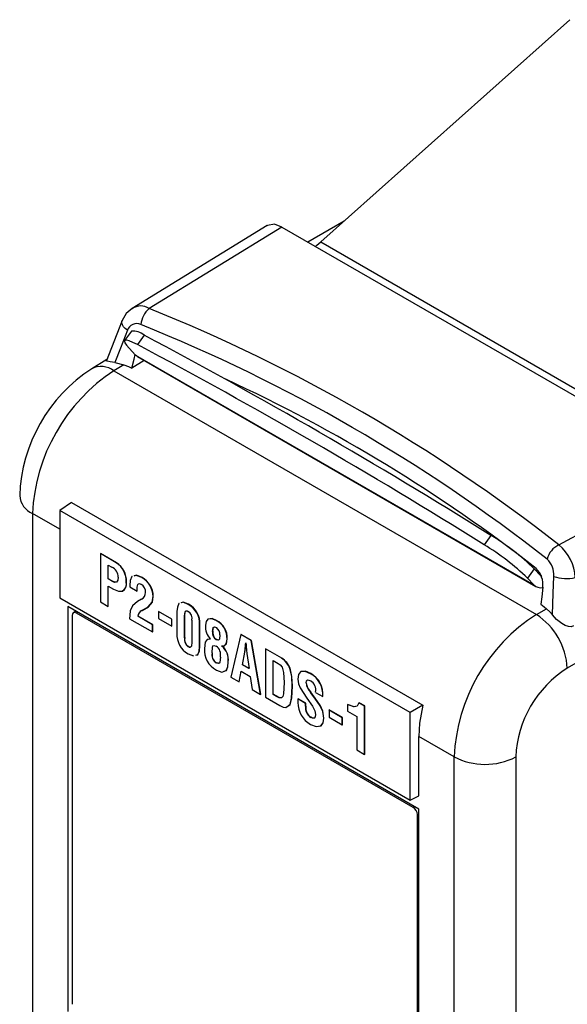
# Model space of a CAD drawing. Header units: millimetres. Extents: x 0 to 559, y 0 to 432.
# Tile 23 of 26: x 351 to 370, y 333 to 366. Entities that reach past the tile are written whole.
import ezdxf

# ---------------------------------------------------------------- set-up
doc = ezdxf.new("R2010")
doc.units = ezdxf.units.MM
doc.header["$LTSCALE"] = 2

msp = doc.modelspace()

# ---------------------------------------------------------------- linework, layer by layer
for p, q in [((370.021, 366.472), (361.485, 358.857)), ((359.644, 359.413), (355.019, 356.578)), ((362.28, 359.566), (361.043, 358.853)), ((360.152, 359.367), (355.598, 356.577)), ((360.152, 359.367), (374.475, 351.099)), ((361.485, 358.857), (375.132, 350.979)), ((354.673, 356.159), (354.133, 354.763)), ((354.673, 356.16), (354.677, 356.168)), ((354.992, 355.794), (354.761, 355.472)), ((355.429, 355.659), (355.198, 355.338)), ((355.136, 354.98), (354.919, 355.209)), ((354.156, 354.821), (353.634, 354.509)), ((354.432, 354.726), (354.737, 354.645)), ((355.431, 354.795), (355.009, 354.534)), ((355.136, 354.98), (368.784, 347.102)), ((355.206, 354.925), (368.853, 347.047)), ((354.737, 354.645), (354.395, 354.441)), ((354.395, 354.441), (368.869, 346.085)), ((369.64, 348.47), (374.475, 351.099)), ((352.947, 349.922), (352.545, 349.656)), ((364.546, 342.728), (352.545, 349.656)), ((352.545, 349.656), (352.545, 346.657)), ((352.947, 349.922), (364.977, 342.977)), ((352.545, 349.006), (351.606, 349.547)), ((351.606, 349.547), (351.606, 328.811)), ((367.312, 348.8), (367.081, 348.478)), ((353.933, 348.173), (353.94, 348.177)), ((353.933, 348.173), (353.933, 346.519)), ((354.477, 347.859), (353.933, 348.173)), ((354.484, 347.863), (353.94, 348.177)), ((354.196, 347.778), (354.319, 347.707)), ((354.196, 347.305), (354.196, 347.778)), ((354.203, 347.309), (354.203, 347.774)), ((354.477, 347.859), (354.484, 347.863)), ((368.798, 347.653), (368.567, 347.331)), ((369.015, 347.424), (368.798, 347.653)), ((354.196, 347.305), (354.203, 347.309)), ((354.341, 347.221), (354.196, 347.305)), ((354.348, 347.226), (354.203, 347.309)), ((355.352, 347.354), (355.359, 347.358)), ((368.567, 347.331), (368.784, 347.102)), ((375.661, 347.556), (369.93, 344.248)), ((354.196, 347.062), (354.377, 346.958)), ((354.196, 346.366), (354.196, 347.062)), ((354.203, 346.371), (354.203, 347.058)), ((354.341, 347.221), (354.348, 347.226)), ((354.814, 347.196), (354.822, 347.2)), ((354.942, 347.08), (354.943, 347.034)), ((354.943, 347.034), (355.188, 346.892)), ((355.21, 347.112), (355.217, 347.116)), ((355.217, 347.116), (355.234, 347.136)), ((352.545, 346.657), (364.546, 339.729)), ((355.188, 346.892), (355.196, 346.896)), ((355.336, 346.609), (355.2, 346.53)), ((355.336, 346.609), (355.343, 346.613)), ((355.737, 346.704), (355.745, 346.708)), ((364.838, 339.418), (352.818, 346.358)), ((352.818, 346.358), (352.818, 332.476)), ((353.933, 346.519), (354.196, 346.366)), ((354.196, 346.366), (354.203, 346.371)), ((355.356, 346.225), (355.57, 346.351)), ((355.356, 346.225), (355.363, 346.229)), ((355.363, 346.229), (355.577, 346.355)), ((355.57, 346.351), (355.577, 346.355)), ((356.944, 346.434), (356.951, 346.438)), ((368.869, 346.085), (369.217, 346.286)), ((352.969, 346.056), (352.969, 332.727)), ((353.093, 346.199), (353.009, 346.146)), ((353.153, 346.164), (353.111, 346.138)), ((364.653, 339.474), (353.111, 346.138)), ((354.929, 345.943), (355.717, 345.489)), ((355.21, 346.024), (355.218, 346.028)), ((355.717, 345.732), (355.21, 346.024)), ((355.724, 345.736), (355.218, 346.028)), ((355.919, 346.188), (355.926, 346.192)), ((355.919, 346.188), (355.919, 345.945)), ((356.374, 345.925), (355.919, 346.188)), ((355.919, 345.945), (356.374, 345.682)), ((356.381, 345.929), (355.926, 346.192)), ((356.374, 345.925), (356.381, 345.929)), ((356.374, 345.682), (356.374, 345.925)), ((356.381, 345.686), (356.381, 345.929)), ((356.555, 346.185), (356.555, 345.441)), ((356.818, 346.033), (356.826, 346.037)), ((356.818, 345.288), (356.818, 346.033)), ((356.826, 345.293), (356.826, 346.037)), ((357.068, 345.888), (357.069, 345.144)), ((355.717, 345.732), (355.724, 345.736)), ((355.717, 345.489), (355.717, 345.732)), ((355.724, 345.493), (355.724, 345.736)), ((356.374, 345.682), (356.381, 345.686)), ((357.332, 345.736), (357.339, 345.74)), ((357.332, 344.992), (357.332, 345.736)), ((357.339, 344.996), (357.339, 345.74)), ((357.903, 345.881), (357.91, 345.885)), ((355.717, 345.489), (355.724, 345.493)), ((356.818, 345.288), (356.826, 345.293)), ((357.703, 345.248), (357.622, 345.235)), ((357.775, 345.509), (357.782, 345.513)), ((357.901, 345.227), (357.908, 345.231)), ((357.901, 345.227), (357.901, 345.227)), ((358.271, 345.247), (358.278, 345.251)), ((358.739, 345.399), (358.397, 343.941)), ((358.739, 345.399), (358.746, 345.403)), ((359.099, 345.191), (358.739, 345.399)), ((359.106, 345.195), (358.746, 345.403)), ((356.941, 344.984), (356.948, 344.988)), ((357.332, 344.992), (357.339, 344.996)), ((358.096, 345.004), (358.096, 345.008)), ((358.096, 345.004), (358.103, 345.008)), ((358.902, 345.011), (358.909, 345.015)), ((358.912, 345.117), (358.916, 345.115)), ((359.099, 345.191), (359.106, 345.195)), ((359.423, 343.349), (359.099, 345.191)), ((359.43, 343.353), (359.106, 345.195)), ((359.584, 344.911), (359.592, 344.915)), ((359.584, 344.911), (359.584, 343.256)), ((360.143, 344.588), (359.584, 344.911)), ((360.15, 344.592), (359.592, 344.915)), ((356.942, 344.74), (357.123, 344.668)), ((357.757, 344.766), (357.765, 344.77)), ((357.757, 344.766), (357.765, 344.77)), ((357.757, 344.766), (357.757, 344.766)), ((357.765, 344.77), (357.765, 344.77)), ((358.796, 344.363), (358.876, 344.794)), ((358.803, 344.367), (358.883, 344.798)), ((358.876, 344.794), (358.883, 344.798)), ((358.952, 344.75), (359.024, 344.231)), ((360.143, 344.588), (360.15, 344.592)), ((357.903, 344.429), (357.91, 344.433)), ((357.976, 344.417), (357.91, 344.433)), ((358.306, 344.46), (358.313, 344.464)), ((358.796, 344.363), (358.803, 344.367)), ((359.024, 344.231), (358.796, 344.363)), ((359.023, 344.24), (358.803, 344.367)), ((359.848, 344.515), (360.026, 344.413)), ((359.848, 343.347), (359.848, 344.515)), ((359.855, 343.351), (359.855, 344.511)), ((360.423, 344.239), (360.43, 344.243)), ((358.397, 343.941), (358.683, 343.776)), ((358.683, 343.776), (358.754, 344.145)), ((358.69, 343.78), (358.76, 344.141)), ((358.754, 344.145), (359.066, 343.964)), ((359.066, 343.964), (359.137, 343.514)), ((361.132, 344.058), (361.14, 344.062)), ((358.683, 343.776), (358.69, 343.78)), ((360.502, 343.622), (360.509, 343.626)), ((360.98, 343.746), (360.987, 343.75)), ((359.137, 343.514), (359.423, 343.349)), ((359.423, 343.349), (359.43, 343.353)), ((359.584, 343.256), (360.079, 342.971)), ((359.848, 343.347), (359.855, 343.351)), ((359.966, 343.279), (359.848, 343.347)), ((359.973, 343.283), (359.855, 343.351)), ((359.966, 343.279), (359.973, 343.283)), ((360.701, 343.193), (360.708, 343.197)), ((360.701, 343.193), (360.701, 343.07)), ((360.964, 343.041), (360.701, 343.193)), ((360.971, 343.045), (360.708, 343.197)), ((361.134, 343.419), (361.141, 343.423)), ((361.303, 343.419), (361.549, 343.277)), ((361.549, 343.277), (361.556, 343.282)), ((360.964, 343.041), (360.971, 343.045)), ((360.964, 342.943), (360.964, 343.041)), ((360.964, 342.943), (360.971, 342.947)), ((360.971, 342.947), (360.971, 343.045)), ((361.461, 342.955), (361.468, 342.959)), ((362.397, 343), (362.404, 343.004)), ((362.397, 343), (362.397, 342.779)), ((362.79, 343.06), (362.797, 343.064)), ((362.984, 342.948), (362.79, 343.06)), ((362.991, 342.952), (362.797, 343.064)), ((362.984, 342.948), (362.991, 342.952)), ((362.984, 341.294), (362.984, 342.948)), ((362.991, 341.298), (362.991, 342.952)), ((364.977, 342.977), (364.546, 342.728)), ((361.137, 342.561), (361.145, 342.566)), ((361.582, 342.535), (361.589, 342.539)), ((361.765, 342.813), (361.772, 342.817)), ((362.221, 342.55), (361.765, 342.813)), ((361.765, 342.813), (361.765, 342.57)), ((361.765, 342.57), (362.221, 342.307)), ((362.228, 342.554), (361.772, 342.817)), ((362.221, 342.55), (362.228, 342.554)), ((362.221, 342.307), (362.221, 342.55)), ((362.228, 342.311), (362.228, 342.554)), ((362.397, 342.779), (362.72, 342.592)), ((362.72, 342.592), (362.72, 341.446)), ((364.546, 339.729), (364.546, 342.728)), ((362.221, 342.307), (362.228, 342.311)), ((366.05, 341.209), (364.838, 341.909)), ((364.838, 339.875), (364.838, 341.909)), ((362.72, 341.446), (362.984, 341.294)), ((362.984, 341.294), (362.991, 341.298)), ((366.05, 322.894), (366.05, 341.209)), ((368.162, 341.204), (368.162, 322.889)), ((364.546, 339.729), (364.838, 339.875)), ((364.653, 339.474), (364.697, 339.5)), ((364.838, 339.255), (364.794, 339.229)), ((364.794, 325.901), (364.794, 339.229)), ((364.838, 325.537), (364.838, 339.418))]:
    msp.add_line(p, q)
at = {"flags": 128}
for points in [[(360.152, 359.367), (359.895, 359.46), (359.661, 359.423), (359.647, 359.409)], [(361.305, 358.702), (361.35, 358.74), (361.485, 358.857)], [(355.019, 356.578), (354.816, 356.402), (354.673, 356.159)], [(354.855, 355.828), (354.782, 355.886), (354.724, 355.948), (354.684, 356.011), (354.664, 356.072), (354.664, 356.129), (354.673, 356.16)], [(354.855, 355.828), (354.618, 355.211), (354.432, 354.726)], [(355.198, 355.338), (355.046, 355.413), (354.922, 355.463), (354.831, 355.486), (354.775, 355.482), (354.755, 355.451), (354.774, 355.394), (354.829, 355.313), (354.919, 355.209)], [(354.432, 354.726), (354.27, 354.751), (354.169, 354.774), (354.147, 354.787), (354.15, 354.804)], [(355.009, 354.534), (355.084, 354.833), (355.124, 354.993)], [(355.206, 354.925), (355.184, 354.939), (355.136, 354.98)], [(354.737, 354.645), (354.889, 354.583), (355.009, 354.534)], [(354.537, 347.365), (354.526, 347.261), (354.481, 347.192), (354.415, 347.189), (354.341, 347.221)], [(355.018, 347.391), (355.005, 347.387), (354.954, 347.249), (354.942, 347.08)], [(355.352, 347.354), (355.159, 347.429), (355.077, 347.406)], [(355.359, 347.358), (355.167, 347.433), (355.084, 347.411)], [(369.053, 347.393), (369.041, 347.401), (369.015, 347.424)], [(369.419, 346.074), (369.445, 346.813), (369.465, 347.394)], [(354.461, 347.195), (354.422, 347.193), (354.348, 347.226)], [(354.377, 346.958), (354.554, 346.881), (354.679, 346.882)], [(355.188, 346.892), (355.19, 347.023), (355.21, 347.112)], [(355.196, 346.896), (355.197, 347.027), (355.217, 347.116)], [(355.21, 347.112), (355.234, 347.14), (355.272, 347.145), (355.34, 347.117)], [(369.088, 347.018), (369.052, 346.696), (369.024, 346.444)], [(355.57, 346.351), (355.705, 346.506), (355.737, 346.704)], [(355.577, 346.355), (355.712, 346.51), (355.745, 346.708)], [(355.2, 346.53), (355.034, 346.385), (354.952, 346.21)], [(356.63, 346.469), (356.62, 346.466), (356.568, 346.342), (356.555, 346.185)], [(356.944, 346.434), (356.764, 346.508), (356.688, 346.485)], [(356.951, 346.438), (356.771, 346.512), (356.695, 346.489)], [(369.024, 346.444), (369.132, 346.355), (369.217, 346.286)], [(369.217, 346.286), (369.333, 346.176), (369.419, 346.074)], [(353.111, 346.138), (353.052, 346.157), (353.001, 346.141), (352.977, 346.104), (352.969, 346.056)], [(354.952, 346.21), (354.936, 346.063), (354.929, 345.943)], [(356.818, 346.033), (356.834, 346.177), (356.851, 346.201), (356.876, 346.212), (356.907, 346.209), (356.941, 346.194)], [(356.826, 346.037), (356.841, 346.181), (356.858, 346.205), (356.878, 346.214)], [(357.903, 345.881), (357.749, 345.943), (357.616, 345.927), (357.551, 345.844), (357.529, 345.718)], [(357.91, 345.885), (357.756, 345.947), (357.623, 345.931), (357.611, 345.915)], [(370.145, 345.695), (370.06, 345.669), (369.967, 345.676), (369.862, 345.715), (369.745, 345.782), (369.562, 345.921), (369.419, 346.074)], [(357.775, 345.509), (357.799, 345.636), (357.818, 345.654), (357.844, 345.659), (357.905, 345.637)], [(357.782, 345.513), (357.806, 345.64), (357.825, 345.658), (357.836, 345.66)], [(357.696, 345.244), (357.588, 345.227), (357.52, 345.142), (357.494, 344.927)], [(358.025, 345.386), (358.008, 345.243), (357.992, 345.218), (357.966, 345.208), (357.901, 345.227)], [(357.978, 345.214), (357.973, 345.212), (357.908, 345.231)], [(358.096, 345.008), (358.185, 345.017), (358.246, 345.077), (358.271, 345.247)], [(358.226, 345.054), (358.253, 345.081), (358.278, 345.251)], [(357.069, 345.144), (357.051, 344.998), (357.033, 344.975), (357.006, 344.965), (356.975, 344.968), (356.941, 344.984)], [(357.199, 344.69), (357.267, 344.71), (357.319, 344.834), (357.332, 344.992)], [(357.206, 344.694), (357.274, 344.714), (357.326, 344.838), (357.339, 344.996)], [(357.757, 344.766), (357.768, 344.969), (357.782, 345.01), (357.813, 345.03), (357.899, 345.007)], [(357.765, 344.77), (357.775, 344.973), (357.785, 345.004)], [(358.876, 344.794), (358.893, 344.914), (358.902, 345.011)], [(358.883, 344.798), (358.9, 344.918), (358.909, 345.015)], [(358.902, 345.011), (358.907, 345.071), (358.912, 345.117)], [(358.909, 345.015), (358.914, 345.075), (358.917, 345.103)], [(358.916, 345.115), (358.922, 345.049), (358.925, 344.998)], [(358.925, 344.998), (358.938, 344.86), (358.952, 344.75)], [(358.043, 344.628), (358.027, 344.454), (358.01, 344.423), (357.98, 344.41), (357.903, 344.429)], [(357.909, 344.182), (358.097, 344.11), (358.242, 344.163), (358.293, 344.295), (358.306, 344.46)], [(358.173, 344.139), (358.249, 344.167), (358.3, 344.3), (358.313, 344.464)], [(360.026, 344.413), (360.097, 344.359), (360.155, 344.277), (360.206, 344.095), (360.224, 343.754)], [(360.502, 343.622), (360.487, 343.957), (360.423, 344.239)], [(360.509, 343.626), (360.494, 343.961), (360.43, 344.243)], [(361.132, 344.058), (360.951, 344.136), (360.793, 344.127), (360.721, 344.027), (360.702, 343.874)], [(360.702, 343.874), (360.725, 343.71), (360.772, 343.576)], [(361.14, 344.062), (360.958, 344.14), (360.8, 344.131), (360.782, 344.107)], [(360.224, 343.754), (360.206, 343.363), (360.184, 343.279), (360.132, 343.23), (360.053, 343.236), (359.966, 343.279)], [(360.28, 342.899), (360.429, 343.005), (360.485, 343.223), (360.502, 343.622)], [(360.323, 342.928), (360.436, 343.009), (360.492, 343.227), (360.509, 343.626)], [(360.772, 343.576), (361, 343.215), (361.197, 342.945)], [(360.98, 343.746), (360.991, 343.813), (361.031, 343.847), (361.077, 343.841), (361.128, 343.817)], [(360.987, 343.75), (360.998, 343.817), (361.012, 343.83)], [(360.173, 343.267), (360.139, 343.234), (360.06, 343.24), (359.973, 343.283)], [(361.461, 342.955), (361.282, 343.219), (361.134, 343.419)], [(361.468, 342.959), (361.289, 343.223), (361.141, 343.423)], [(360.079, 342.971), (360.194, 342.913), (360.28, 342.899)], [(361.197, 342.945), (361.283, 342.787), (361.304, 342.661)], [(361.582, 342.535), (361.548, 342.767), (361.461, 342.955)], [(361.589, 342.539), (361.555, 342.771), (361.468, 342.959)], [(362.79, 343.06), (362.728, 342.949), (362.615, 342.918), (362.397, 343)], [(362.681, 342.938), (362.622, 342.922), (362.404, 343.004)], [(364.977, 342.977), (364.865, 342.366), (364.838, 341.909)], [(361.135, 342.32), (361.325, 342.243), (361.487, 342.266), (361.56, 342.375), (361.582, 342.535)], [(361.304, 342.661), (361.294, 342.58), (361.251, 342.534), (361.197, 342.535), (361.137, 342.561)], [(361.287, 342.569), (361.258, 342.538), (361.204, 342.539), (361.145, 342.566)], [(361.453, 342.265), (361.494, 342.27), (361.567, 342.379), (361.589, 342.539)]]:
    msp.add_lwpolyline(points, dxfattribs=at)
for centre, radius, start, end in [((355.319, 356.154), 0.506, 56.5315, 126.0233), ((356.218, 355.907), 0.913, 132.8035, 172.6492), ((334.208, 303.308), 57.403, 51.88338, 68.122), ((355.173, 355.719), 0.336, 65.3316, 160.9496), ((334.094, 303.182), 56.943, 51.8834, 68.122), ((355.052, 355.208), 0.588, 50.0831, 95.8068), ((263.908, 183.479), 194.6, 57.98247, 62.0229), ((264.139, 183.801), 194.6, 57.98247, 62.0229), ((356.562, 349.973), 5.399, 122.8444, 178.02), ((357.794, 349.262), 6.195, 123.2856, 177.3624), ((353.959, 353.861), 0.725, 53.1137, 116.6608), ((335.484, 304.877), 54.268, 52.0406, 65.2177), ((351.885, 350.211), 0.72, 184.0672, 247.2285), ((362.889, 341.536), 8.505, 45.9968, 58.6688), ((362.658, 341.214), 8.505, 45.9968, 58.6688), ((369.926, 347.832), 0.699, 114.0929, 167.577), ((368.664, 347.283), 1.537, 2.5639, 50.5846), ((368.718, 347.448), 0.749, 355.883, 45.4809), ((354.191, 347.385), 0.347, 356.5778, 68.1786), ((354.082, 347.24), 0.734, 356.5016, 57.44), ((354.089, 347.244), 0.734, 356.5016, 57.44), ((368.325, 347.117), 0.768, 352.6118, 45.4822), ((354.967, 346.686), 0.771, 1.3504, 60.0077), ((354.974, 346.69), 0.771, 1.3504, 60.0077), ((369.909, 348.688), 1.368, 251.0317, 282.2572), ((354.531, 347.132), 0.291, 300.7382, 12.61), ((354.538, 347.136), 0.291, 300.7382, 12.61), ((355.198, 346.879), 0.278, 353.0457, 59.2781), ((369.021, 347.341), 0.337, 225.161, 280.5324), ((355.252, 346.816), 0.224, 292.2066, 7.3971), ((355.445, 346.007), 0.235, 112.169, 175.8356), ((355.452, 346.011), 0.235, 112.169, 175.8356), ((356.59, 345.781), 0.744, 356.5755, 61.522), ((356.597, 345.785), 0.744, 356.5755, 61.522), ((356.782, 345.948), 0.293, 348.3238, 57.1387), ((372.163, 340.928), 6.119, 122.5662, 177.3632), ((367.592, 344.123), 2.341, 3.0599, 56.9401), ((358.171, 345.677), 0.643, 176.3431, 222.3494), ((357.593, 345.277), 0.679, 357.4177, 62.8071), ((357.759, 345.413), 0.267, 354.2612, 56.8906), ((357.6, 345.281), 0.679, 357.4177, 62.8071), ((357.3, 345.396), 0.747, 176.5231, 241.3733), ((357.101, 345.225), 0.29, 167.4456, 236.2933), ((357.108, 345.23), 0.29, 167.4456, 236.2933), ((358.05, 345.463), 0.279, 170.4479, 237.7476), ((358.057, 345.467), 0.279, 170.4479, 237.7476), ((356.998, 345.043), 0.0748, 227.1691, 287.4932), ((358.27, 344.872), 0.778, 175.9158, 242.4099), ((357.695, 344.713), 0.358, 346.3158, 55.2107), ((357.704, 344.539), 0.608, 352.5226, 49.8454), ((357.711, 344.543), 0.608, 352.5226, 49.8454), ((358.064, 344.698), 0.314, 167.5775, 239.189), ((358.071, 344.702), 0.314, 167.5775, 239.189), ((359.727, 343.968), 0.746, 21.2672, 56.1825), ((359.734, 343.972), 0.746, 21.2672, 56.1825), ((371.943, 341.044), 3.784, 122.1398, 177.5741), ((360.734, 343.344), 0.818, 355.364, 60.8185), ((360.741, 343.348), 0.818, 355.364, 60.8185), ((361.463, 343.773), 0.483, 183.1471, 227.0618), ((361.47, 343.777), 0.483, 183.1471, 227.0618), ((360.932, 343.494), 0.378, 348.599, 58.8631), ((361.522, 343.045), 0.822, 178.2348, 241.9064), ((361.337, 342.882), 0.378, 170.8085, 238.0677), ((361.345, 342.886), 0.378, 170.8085, 238.0677), ((367.111, 343.259), 2.309, 242.6336, 297.0778), ((364.488, 339.216), 0.307, 2.5403, 57.4597)]:
    msp.add_arc(centre, radius, start, end)

doc.saveas('drawing.dxf')
